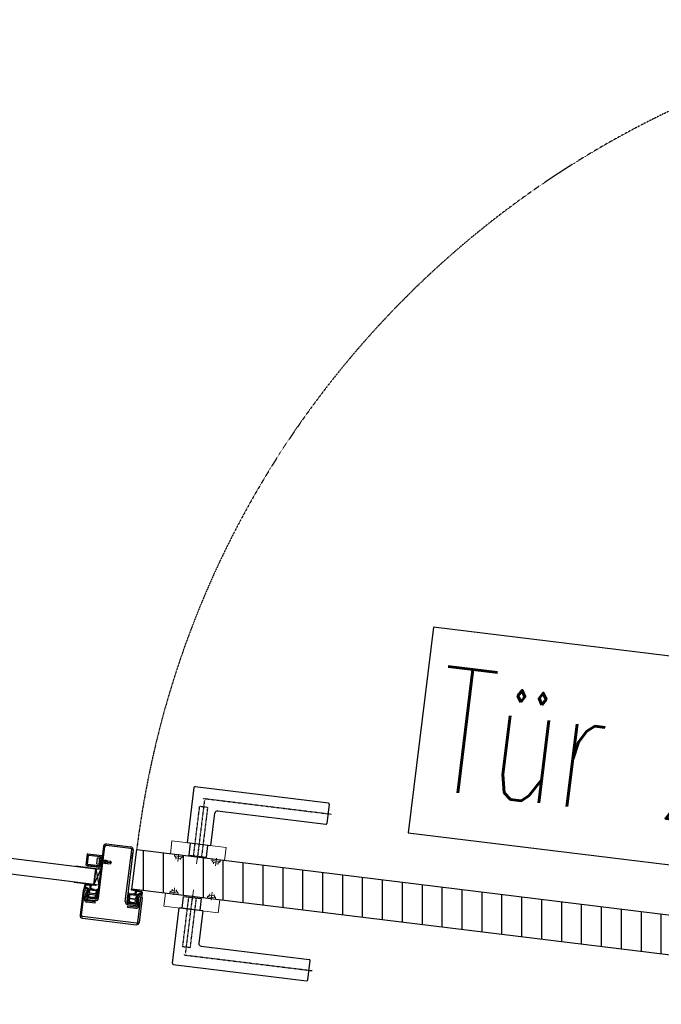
# Model space of a CAD drawing. Header units: millimetres. Extents: x -4577 to 1032787, y -66234 to 201209.
# Tile 212 of 256: x 16331 to 16976, y -7547 to -6558. Entities that reach past the tile are written whole.
import ezdxf
from ezdxf.enums import TextEntityAlignment as Align

# ---------------------------------------------------------------- set-up
doc = ezdxf.new("R2010")
doc.units = ezdxf.units.MM
for name, pattern in [('510_5_2OG_ELT_1004$0$11-07-22_DS_2OG$0$AUSGEZOGEN', [0]), ('510_5_2OG_ELT_1004$0$11-07-22_DS_2OG$0$STRICHLINIE_S4', [0.095, 0.06, -0.035]), ('510_5_2OG_ELT_1004$0$11-07-22_DS_2OG$0$VERDECKT2_S2', [0.17, 0.1, -0.07])]:
    doc.linetypes.add(name, pattern=pattern)
for name, color, linetype in [('510_5_2OG_ELT_1004$0$11-07-22_DS_2OG$0$2DKont', 8, '510_5_2OG_ELT_1004$0$11-07-22_DS_2OG$0$AUSGEZOGEN'), ('510_5_2OG_ELT_1004$0$11-07-22_DS_2OG$0$2DSchraff', 8, '510_5_2OG_ELT_1004$0$11-07-22_DS_2OG$0$AUSGEZOGEN'), ('510_5_2OG_ELT_1004$0$11-07-22_DS_2OG$0$Mieterausbau', 8, '510_5_2OG_ELT_1004$0$11-07-22_DS_2OG$0$AUSGEZOGEN')]:
    doc.layers.add(name, color=color, linetype=linetype)
doc.styles.add('510_5_2OG_ELT_1004$0$Standard', font='simplex.shx')

# ---------------------------------------------------------------- blocks, each defined once
blk = doc.blocks.new('510_5_2OG_ELT_1004$0$11-07-22_DS_2OG$0$G01_Schr', base_point=(-0.006, -0.01))
at = {"layer": '510_5_2OG_ELT_1004$0$11-07-22_DS_2OG$0$2DSchraff'}
h = blk.add_hatch(color=7, dxfattribs=at)
h.dxf.hatch_style = 2
h.paths.add_polyline_path([(-0.006, 0.0003), (-0.006, 0.00029), (-0.006, 0.00027), (-0.006, 0.00026), (-0.006, 0.00025), (-0.00599, 0.00024), (-0.00599, 0.00022), (-0.00599, 0.00021), (-0.00598, 0.0002), (-0.00598, 0.00019), (-0.00597, 0.00017), (-0.00597, 0.00016), (-0.00596, 0.00015), (-0.00595, 0.00014), (-0.00595, 0.00013), (-0.00594, 0.00012), (-0.00593, 0.00011), (-0.00592, 0.0001), (-0.00591, 0.00009), (-0.0059, 0.00008), (-0.00589, 0.00007), (-0.00588, 0.00006), (-0.00587, 0.00005), (-0.00586, 0.00005), (-0.00585, 0.00004), (-0.00584, 0.00003), (-0.00583, 0.00003), (-0.00581, 0.00002), (-0.0058, 0.00002), (-0.00579, 0.00001), (-0.00578, 0.00001), (-0.00576, 0.00001), (-0.00575, 0), (-0.00574, 0), (-0.00573, 0), (-0.00571, 0), (-0.0057, 0), (-0.0051, 0), (-0.00509, 0), (-0.00507, 0), (-0.00506, 0), (-0.00505, 0), (-0.00504, 0.00001), (-0.00502, 0.00001), (-0.00501, 0.00001), (-0.005, 0.00002), (-0.00499, 0.00002), (-0.00497, 0.00003), (-0.00496, 0.00003), (-0.00495, 0.00004), (-0.00494, 0.00005), (-0.00493, 0.00005), (-0.00492, 0.00006), (-0.00491, 0.00007), (-0.0049, 0.00008), (-0.00489, 0.00009), (-0.00488, 0.0001), (-0.00487, 0.00011), (-0.00486, 0.00012), (-0.00485, 0.00013), (-0.00485, 0.00014), (-0.00484, 0.00015), (-0.00483, 0.00016), (-0.00483, 0.00017), (-0.00482, 0.00019), (-0.00482, 0.0002), (-0.00481, 0.00021), (-0.00481, 0.00022), (-0.00481, 0.00024), (-0.0048, 0.00025), (-0.0048, 0.00026), (-0.0048, 0.00027), (-0.0048, 0.00029), (-0.0048, 0.0003), (-0.0048, 0.00043), (-0.0048, 0.00044), (-0.0048, 0.00045), (-0.0048, 0.00046), (-0.0048, 0.00047), (-0.00479, 0.00049), (-0.00479, 0.0005), (-0.00479, 0.00051), (-0.00478, 0.00052), (-0.00478, 0.00053), (-0.00477, 0.00055), (-0.00477, 0.00056), (-0.00476, 0.00057), (-0.00476, 0.00058), (-0.00475, 0.00059), (-0.00474, 0.0006), (-0.00474, 0.00061), (-0.00473, 0.00062), (-0.00472, 0.00063), (-0.00471, 0.00064), (-0.0047, 0.00065), (-0.00469, 0.00065), (-0.00468, 0.00066), (-0.00468, 0.00067), (-0.00466, 0.00068), (-0.00465, 0.00068), (-0.00464, 0.00069), (-0.00463, 0.00069), (-0.00462, 0.0007), (-0.00461, 0.0007), (-0.0046, 0.00071), (-0.00459, 0.00071), (-0.00457, 0.00072), (-0.00456, 0.00072), (-0.00455, 0.00072), (-0.00454, 0.00072), (-0.00453, 0.00072), (-0.00379, 0.00079), (-0.00378, 0.00079), (-0.00377, 0.00079), (-0.00377, 0.00079), (-0.00376, 0.00079), (-0.00375, 0.00079), (-0.00374, 0.0008), (-0.00374, 0.0008), (-0.00373, 0.0008), (-0.00372, 0.0008), (-0.00371, 0.00081), (-0.00371, 0.00081), (-0.0037, 0.00081), (-0.00369, 0.00081), (-0.00368, 0.00082), (-0.00368, 0.00082), (-0.00367, 0.00083), (-0.00366, 0.00083), (-0.00366, 0.00083), (-0.00365, 0.00084), (-0.00364, 0.00084), (-0.00364, 0.00085), (-0.00363, 0.00085), (-0.00362, 0.00086), (-0.00362, 0.00086), (-0.00361, 0.00087), (-0.00361, 0.00087), (-0.0036, 0.00088), (-0.00359, 0.00089), (-0.00359, 0.00089), (-0.00358, 0.0009), (-0.00358, 0.0009), (-0.00357, 0.00091), (-0.00357, 0.00092), (-0.00357, 0.00092), (-0.00356, 0.00093), (-0.00356, 0.00094), (-0.00302, 0.00186), (-0.00301, 0.0019), (-0.00301, 0.00195), (-0.003, 0.00199), (-0.00301, 0.00204), (-0.00301, 0.00208), (-0.00302, 0.00213), (-0.00303, 0.00217), (-0.00305, 0.00221), (-0.00307, 0.00225), (-0.0031, 0.00229), (-0.00312, 0.00233), (-0.00315, 0.00236), (-0.00319, 0.00239), (-0.00322, 0.00242), (-0.00326, 0.00244), (-0.0033, 0.00246), (-0.00335, 0.00248), (-0.00339, 0.00249), (-0.00343, 0.0025), (-0.00348, 0.0025), (-0.00352, 0.0025), (-0.00357, 0.0025), (-0.00361, 0.00249), (-0.00366, 0.00248), (-0.0037, 0.00246), (-0.00374, 0.00244), (-0.00378, 0.00242), (-0.00382, 0.00239), (-0.00385, 0.00236), (-0.00388, 0.00233), (-0.00391, 0.00229), (-0.00393, 0.00225), (-0.00395, 0.00221), (-0.00397, 0.00217), (-0.00398, 0.00213), (-0.00399, 0.00208), (-0.004, 0.00205), (-0.00401, 0.00202), (-0.00402, 0.00199), (-0.00404, 0.00196), (-0.00405, 0.00193), (-0.00407, 0.0019), (-0.00409, 0.00187), (-0.00412, 0.00185), (-0.00414, 0.00183), (-0.00417, 0.00181), (-0.0042, 0.00179), (-0.00423, 0.00178), (-0.00426, 0.00176), (-0.00429, 0.00175), (-0.00433, 0.00175), (-0.00436, 0.00174), (-0.00439, 0.00174), (-0.00443, 0.00174), (-0.00446, 0.00175), (-0.00449, 0.00175), (-0.00452, 0.00176), (-0.00456, 0.00177), (-0.00459, 0.00179), (-0.00462, 0.00181), (-0.00464, 0.00183), (-0.00467, 0.00185), (-0.00469, 0.00187), (-0.00471, 0.0019), (-0.00473, 0.00192), (-0.00475, 0.00195), (-0.00477, 0.00198), (-0.00478, 0.00201), (-0.00479, 0.00205), (-0.00479, 0.00208), (-0.0048, 0.00211), (-0.0048, 0.00215), (-0.0048, 0.0135), (-0.0048, 0.01351), (-0.0048, 0.01353), (-0.0048, 0.01354), (-0.0048, 0.01355), (-0.00479, 0.01356), (-0.00479, 0.01358), (-0.00479, 0.01359), (-0.00478, 0.0136), (-0.00478, 0.01361), (-0.00477, 0.01363), (-0.00477, 0.01364), (-0.00476, 0.01365), (-0.00475, 0.01366), (-0.00475, 0.01367), (-0.00474, 0.01368), (-0.00473, 0.01369), (-0.00472, 0.0137), (-0.00471, 0.01371), (-0.0047, 0.01372), (-0.00469, 0.01373), (-0.00468, 0.01374), (-0.00467, 0.01375), (-0.00466, 0.01375), (-0.00465, 0.01376), (-0.00464, 0.01377), (-0.00463, 0.01377), (-0.00461, 0.01378), (-0.0046, 0.01378), (-0.00459, 0.01379), (-0.00458, 0.01379), (-0.00456, 0.01379), (-0.00455, 0.0138), (-0.00454, 0.0138), (-0.00453, 0.0138), (-0.00451, 0.0138), (-0.0045, 0.0138), (0.0045, 0.0138), (0.00451, 0.0138), (0.00453, 0.0138), (0.00454, 0.0138), (0.00455, 0.0138), (0.00456, 0.01379), (0.00458, 0.01379), (0.00459, 0.01379), (0.0046, 0.01378), (0.00461, 0.01378), (0.00463, 0.01377), (0.00464, 0.01377), (0.00465, 0.01376), (0.00466, 0.01375), (0.00467, 0.01375), (0.00468, 0.01374), (0.00469, 0.01373), (0.0047, 0.01372), (0.00471, 0.01371), (0.00472, 0.0137), (0.00473, 0.01369), (0.00474, 0.01368), (0.00475, 0.01367), (0.00475, 0.01366), (0.00476, 0.01365), (0.00477, 0.01364), (0.00477, 0.01363), (0.00478, 0.01361), (0.00478, 0.0136), (0.00479, 0.01359), (0.00479, 0.01358), (0.00479, 0.01356), (0.0048, 0.01355), (0.0048, 0.01354), (0.0048, 0.01353), (0.0048, 0.01351), (0.0048, 0.0135), (0.0048, 0.00215), (0.0048, 0.00211), (0.00479, 0.00208), (0.00479, 0.00205), (0.00478, 0.00201), (0.00477, 0.00198), (0.00475, 0.00195), (0.00473, 0.00192), (0.00471, 0.0019), (0.00469, 0.00187), (0.00467, 0.00185), (0.00464, 0.00183), (0.00462, 0.00181), (0.00459, 0.00179), (0.00456, 0.00177), (0.00453, 0.00176), (0.00449, 0.00175), (0.00446, 0.00175), (0.00443, 0.00174), (0.00439, 0.00174), (0.00436, 0.00174), (0.00433, 0.00175), (0.00429, 0.00175), (0.00426, 0.00176), (0.00423, 0.00178), (0.0042, 0.00179), (0.00417, 0.00181), (0.00414, 0.00183), (0.00412, 0.00185), (0.00409, 0.00187), (0.00407, 0.0019), (0.00405, 0.00193), (0.00404, 0.00195), (0.00402, 0.00198), (0.00401, 0.00202), (0.004, 0.00205), (0.00399, 0.00208), (0.00398, 0.00213), (0.00397, 0.00217), (0.00395, 0.00221), (0.00393, 0.00225), (0.0039, 0.00229), (0.00388, 0.00232), (0.00385, 0.00236), (0.00381, 0.00239), (0.00377, 0.00241), (0.00374, 0.00244), (0.00369, 0.00246), (0.00365, 0.00247), (0.00361, 0.00249), (0.00356, 0.00249), (0.00352, 0.0025), (0.00347, 0.0025), (0.00343, 0.0025), (0.00338, 0.00249), (0.00334, 0.00248), (0.0033, 0.00246), (0.00325, 0.00244), (0.00322, 0.00242), (0.00318, 0.00239), (0.00314, 0.00236), (0.00311, 0.00233), (0.00308, 0.00229), (0.00306, 0.00226), (0.00304, 0.00222), (0.00302, 0.00217), (0.003, 0.00213), (0.00299, 0.00209), (0.00299, 0.00204), (0.00298, 0.002), (0.00298, 0.00195), (0.00299, 0.00191), (0.003, 0.00186), (0.00353, 0.00094), (0.00354, 0.00093), (0.00354, 0.00093), (0.00355, 0.00092), (0.00355, 0.00091), (0.00355, 0.00091), (0.00356, 0.0009), (0.00356, 0.00089), (0.00357, 0.00089), (0.00358, 0.00088), (0.00358, 0.00088), (0.00359, 0.00087), (0.00359, 0.00087), (0.0036, 0.00086), (0.0036, 0.00085), (0.00361, 0.00085), (0.00362, 0.00085), (0.00362, 0.00084), (0.00363, 0.00084), (0.00364, 0.00083), (0.00364, 0.00083), (0.00365, 0.00082), (0.00366, 0.00082), (0.00367, 0.00082), (0.00367, 0.00081), (0.00368, 0.00081), (0.00369, 0.00081), (0.0037, 0.00081), (0.0037, 0.0008), (0.00371, 0.0008), (0.00372, 0.0008), (0.00373, 0.0008), (0.00373, 0.00079), (0.00374, 0.00079), (0.00375, 0.00079), (0.00376, 0.00079), (0.00377, 0.00079), (0.00453, 0.00072), (0.00454, 0.00072), (0.00455, 0.00072), (0.00456, 0.00072), (0.00457, 0.00072), (0.00459, 0.00071), (0.0046, 0.00071), (0.00461, 0.0007), (0.00462, 0.0007), (0.00463, 0.00069), (0.00464, 0.00069), (0.00465, 0.00068), (0.00466, 0.00068), (0.00468, 0.00067), (0.00468, 0.00066), (0.00469, 0.00065), (0.0047, 0.00065), (0.00471, 0.00064), (0.00472, 0.00063), (0.00473, 0.00062), (0.00474, 0.00061), (0.00474, 0.0006), (0.00475, 0.00059), (0.00476, 0.00058), (0.00476, 0.00057), (0.00477, 0.00056), (0.00477, 0.00055), (0.00478, 0.00053), (0.00478, 0.00052), (0.00479, 0.00051), (0.00479, 0.0005), (0.00479, 0.00049), (0.0048, 0.00047), (0.0048, 0.00046), (0.0048, 0.00045), (0.0048, 0.00044), (0.0048, 0.00043), (0.0048, 0.0003), (0.0048, 0.00029), (0.0048, 0.00027), (0.0048, 0.00026), (0.0048, 0.00025), (0.00481, 0.00024), (0.00481, 0.00022), (0.00481, 0.00021), (0.00482, 0.0002), (0.00482, 0.00019), (0.00483, 0.00017), (0.00483, 0.00016), (0.00484, 0.00015), (0.00485, 0.00014), (0.00485, 0.00013), (0.00486, 0.00012), (0.00487, 0.00011), (0.00488, 0.0001), (0.00489, 0.00009), (0.0049, 0.00008), (0.00491, 0.00007), (0.00492, 0.00006), (0.00493, 0.00005), (0.00494, 0.00005), (0.00495, 0.00004), (0.00496, 0.00003), (0.00497, 0.00003), (0.00499, 0.00002), (0.005, 0.00002), (0.00501, 0.00001), (0.00502, 0.00001), (0.00504, 0.00001), (0.00505, 0), (0.00506, 0), (0.00507, 0), (0.00509, 0), (0.0051, 0), (0.0057, 0), (0.00571, 0), (0.00573, 0), (0.00574, 0), (0.00575, 0), (0.00576, 0.00001), (0.00578, 0.00001), (0.00579, 0.00001), (0.0058, 0.00002), (0.00581, 0.00002), (0.00583, 0.00003), (0.00584, 0.00003), (0.00585, 0.00004), (0.00586, 0.00005), (0.00587, 0.00005), (0.00588, 0.00006), (0.00589, 0.00007), (0.0059, 0.00008), (0.00591, 0.00009), (0.00592, 0.0001), (0.00593, 0.00011), (0.00594, 0.00012), (0.00595, 0.00013), (0.00595, 0.00014), (0.00596, 0.00015), (0.00597, 0.00016), (0.00597, 0.00017), (0.00598, 0.00019), (0.00598, 0.0002), (0.00599, 0.00021), (0.00599, 0.00022), (0.00599, 0.00024), (0.006, 0.00025), (0.006, 0.00026), (0.006, 0.00027), (0.006, 0.00029), (0.006, 0.0003), (0.006, 0.0147), (0.006, 0.01471), (0.006, 0.01473), (0.006, 0.01474), (0.006, 0.01475), (0.00599, 0.01476), (0.00599, 0.01478), (0.00599, 0.01479), (0.00598, 0.0148), (0.00598, 0.01481), (0.00597, 0.01483), (0.00597, 0.01484), (0.00596, 0.01485), (0.00595, 0.01486), (0.00595, 0.01487), (0.00594, 0.01488), (0.00593, 0.01489), (0.00592, 0.0149), (0.00591, 0.01491), (0.0059, 0.01492), (0.00589, 0.01493), (0.00588, 0.01494), (0.00587, 0.01495), (0.00586, 0.01495), (0.00585, 0.01496), (0.00584, 0.01497), (0.00583, 0.01497), (0.00581, 0.01498), (0.0058, 0.01498), (0.00579, 0.01499), (0.00578, 0.01499), (0.00576, 0.01499), (0.00575, 0.015), (0.00574, 0.015), (0.00573, 0.015), (0.00571, 0.015), (0.0057, 0.015), (-0.0057, 0.015), (-0.00571, 0.015), (-0.00573, 0.015), (-0.00574, 0.015), (-0.00575, 0.015), (-0.00576, 0.01499), (-0.00578, 0.01499), (-0.00579, 0.01499), (-0.0058, 0.01498), (-0.00581, 0.01498), (-0.00583, 0.01497), (-0.00584, 0.01497), (-0.00585, 0.01496), (-0.00586, 0.01495), (-0.00587, 0.01495), (-0.00588, 0.01494), (-0.00589, 0.01493), (-0.0059, 0.01492), (-0.00591, 0.01491), (-0.00592, 0.0149), (-0.00593, 0.01489), (-0.00594, 0.01488), (-0.00595, 0.01487), (-0.00595, 0.01486), (-0.00596, 0.01485), (-0.00597, 0.01484), (-0.00597, 0.01483), (-0.00598, 0.01481), (-0.00598, 0.0148), (-0.00599, 0.01479), (-0.00599, 0.01478), (-0.00599, 0.01476), (-0.006, 0.01475), (-0.006, 0.01474), (-0.006, 0.01473), (-0.006, 0.01471), (-0.006, 0.0147)])
at = {"layer": '510_5_2OG_ELT_1004$0$11-07-22_DS_2OG$0$2DKont'}
for p, q in [((-0.006, 0.0003), (-0.006, 0.0147)), ((-0.0057, 0.015), (0.0057, 0.015)), ((-0.0048, 0.00215), (-0.0048, 0.0135)), ((-0.0045, 0.0138), (0.0045, 0.0138)), ((0.0048, 0.0135), (0.0048, 0.00215)), ((0.006, 0.0147), (0.006, 0.0003)), ((-0.0057, 0), (-0.0051, 0)), ((-0.0048, 0.0003), (-0.0048, 0.00043)), ((-0.00379, 0.00079), (-0.00453, 0.00072)), ((-0.00302, 0.00186), (-0.00356, 0.00094)), ((-0.003, 0.0045), (-0.00315, 0.0026)), ((0.00315, 0.0026), (-0.00315, 0.0026)), ((-0.00315, 0.0026), (-0.00275, 0.0013)), ((-0.003, 0.0045), (0.003, 0.0045)), ((0.00275, 0.0013), (-0.00275, 0.0013)), ((-0.00275, 0), (-0.00275, 0.0013)), ((0.00275, 0), (-0.00275, 0)), ((-0.00135, 0), (-0.00135, -0.00865)), ((0.00315, 0.0026), (0.00275, 0.0013)), ((0.00275, 0.0013), (0.00275, 0)), ((0.003, 0.0045), (0.00315, 0.0026)), ((0.003, 0.00186), (0.00353, 0.00094)), ((0.00377, 0.00079), (0.00453, 0.00072)), ((0.0048, 0.00043), (0.0048, 0.0003)), ((0.0051, 0), (0.0057, 0)), ((0.0019, -0.0005), (-0.0019, -0.00125)), ((-0.0019, -0.00125), (-0.0019, -0.00125)), ((-0.0019, -0.00125), (-0.00135, -0.00136)), ((0.0019, -0.002), (-0.0019, -0.00275)), ((-0.0019, -0.00275), (-0.00135, -0.00286)), ((0.0019, -0.0035), (-0.0019, -0.00425)), ((-0.0019, -0.00425), (-0.00135, -0.00436)), ((0.0019, -0.005), (-0.0019, -0.00575)), ((-0.0019, -0.00575), (-0.00135, -0.00586)), ((0, -0.01), (-0.00135, -0.00865)), ((0, -0.00538), (0, -0.01)), ((0.00135, -0.00865), (0, -0.00905)), ((0, -0.01), (0.00135, -0.00865)), ((0.00135, 0), (0.00135, -0.00865)), ((0.00135, -0.00039), (0.0019, -0.0005)), ((0.00135, -0.00189), (0.0019, -0.002)), ((0.00135, -0.00339), (0.0019, -0.0035)), ((0.00135, -0.00489), (0.0019, -0.005))]:
    blk.add_line(p, q, dxfattribs=at)
for centre, radius, start, end in [((-0.0057, 0.0147), 0.0003, 90, 180), ((-0.0045, 0.0135), 0.0003, 90, 180), ((0.0045, 0.0135), 0.0003, 0, 90), ((0.0057, 0.0147), 0.0003, 0, 90), ((-0.0057, 0.0003), 0.0003, 180, 270), ((-0.0051, 0.0003), 0.0003, 270, 360), ((-0.00439, 0.00215), 0.000406, 180, 350.66978), ((-0.0045, 0.00043), 0.0003, 95, 180), ((-0.00382, 0.00109), 0.0003, 275, 330), ((0.00379, 0.00109), 0.0003, 210, 265), ((0.00439, 0.00215), 0.000406, 189.33022, 360), ((0.0045, 0.00043), 0.0003, 0, 85), ((0.0051, 0.0003), 0.0003, 180, 270), ((0.0057, 0.0003), 0.0003, 270, 360)]:
    blk.add_arc(centre, radius, start, end, dxfattribs=at)
blk = doc.blocks.new('510_5_2OG_ELT_1004$0$11-07-22_DS_2OG$0$DichtngKämpfer', base_point=(-0.0095, -0.00178, -0.00443))
for p, q in [((-0.00868, 0.01107), (-0.0093, 0.01107)), ((-0.0093, 0.01067), (-0.00872, 0.01067)), ((-0.00742, 0.01244), (-0.00868, 0.01107)), ((-0.00765, 0.01127), (-0.00706, 0.01211)), ((-0.00705, 0.01127), (-0.00765, 0.01127)), ((-0.00587, 0.01244), (-0.00705, 0.01127)), ((-0.0061, 0.01125), (-0.00551, 0.0121)), ((-0.00529, 0.0113), (-0.0061, 0.01125)), ((-0.00412, 0.01244), (-0.00529, 0.0113)), ((-0.00434, 0.0113), (-0.00376, 0.0121)), ((-0.00078, 0.01148), (-0.00434, 0.0113)), ((-0.00434, 0.01), (-0.00434, 0.00444)), ((-0.00121, 0.01048), (-0.00404, 0.0103)), ((-0.00091, 0.00377), (-0.00091, 0.01018)), ((-0.00015, 0.00836), (-0.00015, 0.01107)), ((0.00124, 0.01249), (0.00124, 0.01249)), ((-0.0093, 0.00387), (-0.00786, 0.002)), ((-0.00757, 0.00294), (-0.00697, 0.00296)), ((-0.00741, 0.0022), (-0.00757, 0.00294)), ((-0.00697, 0.00296), (-0.00563, 0.00216)), ((-0.00589, 0.00304), (-0.0054, 0.00308)), ((-0.00538, 0.00256), (-0.00589, 0.00304)), ((-0.0054, 0.00308), (-0.00352, 0.00238)), ((-0.00342, 0.00287), (-0.00413, 0.00311)), ((-0.00211, 0.00273), (-0.00413, 0.00311)), ((-0.00126, 0.00348), (-0.00403, 0.00414)), ((-0.00015, 0.00293), (-0.00015, 0.00619)), ((0.00042, 0.00636), (-0.00004, 0.00771)), ((0.00379, 0.0046), (0.00325, -0.00052)), ((0.0043, 0.00943), (0.00389, 0.0056)), ((0.00496, 0.00908), (0.00389, -0.00097)), ((0.00306, -0.00155), (0.00001, -0.00178)), ((0.00318, -0.00054), (0.00138, -0.00067))]:
    blk.add_line(p, q)
blk.add_lwpolyline([(-0.00829, 0.00423), (-0.00829, 0.00422), (-0.00829, 0.0042), (-0.00829, 0.00419), (-0.00829, 0.00418), (-0.00829, 0.00416), (-0.00828, 0.00415), (-0.00828, 0.00414), (-0.00828, 0.00412), (-0.00827, 0.00411), (-0.00827, 0.0041), (-0.00826, 0.00409), (-0.00825, 0.00408), (-0.00825, 0.00406), (-0.00824, 0.00405), (-0.00823, 0.00404), (-0.00822, 0.00403), (-0.00821, 0.00402), (-0.00818, 0.00399), (-0.00817, 0.00398), (-0.00816, 0.00398), (-0.00815, 0.00397), (-0.00814, 0.00396), (-0.00813, 0.00396), (-0.00811, 0.00395), (-0.0081, 0.00395), (-0.00809, 0.00394), (-0.00808, 0.00394), (-0.00806, 0.00393), (-0.00805, 0.00393), (-0.00804, 0.00393), (-0.00802, 0.00393), (-0.00801, 0.00393), (-0.008, 0.00392), (-0.00798, 0.00393), (-0.00538, 0.00409), (-0.00537, 0.00409), (-0.00535, 0.00409), (-0.00534, 0.00409), (-0.00533, 0.0041), (-0.00532, 0.0041), (-0.0053, 0.0041), (-0.00529, 0.00411), (-0.00528, 0.00411), (-0.00527, 0.00412), (-0.00526, 0.00412), (-0.00525, 0.00413), (-0.00523, 0.00413), (-0.00522, 0.00414), (-0.00521, 0.00415), (-0.0052, 0.00416), (-0.00515, 0.00421), (-0.00514, 0.00422), (-0.00514, 0.00423), (-0.00513, 0.00424), (-0.00512, 0.00425), (-0.00512, 0.00427), (-0.00511, 0.00428), (-0.00511, 0.00429), (-0.0051, 0.0043), (-0.0051, 0.00431), (-0.0051, 0.00433), (-0.0051, 0.00434), (-0.00509, 0.00435), (-0.00509, 0.00436), (-0.00509, 0.00438), (-0.00509, 0.00439), (-0.00509, 0.01), (-0.00509, 0.01001), (-0.00509, 0.01003), (-0.00509, 0.01004), (-0.0051, 0.01005), (-0.0051, 0.01006), (-0.0051, 0.01008), (-0.00511, 0.01009), (-0.00511, 0.0101), (-0.00511, 0.01011), (-0.00512, 0.01013), (-0.00513, 0.01014), (-0.00513, 0.01015), (-0.00514, 0.01016), (-0.00515, 0.01017), (-0.00515, 0.01018), (-0.00516, 0.01019), (-0.00521, 0.01024), (-0.00522, 0.01025), (-0.00523, 0.01025), (-0.00524, 0.01026), (-0.00525, 0.01027), (-0.00526, 0.01027), (-0.00528, 0.01028), (-0.00529, 0.01028), (-0.0053, 0.01029), (-0.00531, 0.01029), (-0.00533, 0.01029), (-0.00534, 0.0103), (-0.00535, 0.0103), (-0.00537, 0.0103), (-0.00538, 0.0103), (-0.00539, 0.0103), (-0.00748, 0.01027), (-0.00749, 0.01027), (-0.0075, 0.01027), (-0.00752, 0.01027), (-0.00753, 0.01027), (-0.00754, 0.01027), (-0.00755, 0.01027), (-0.00756, 0.01026), (-0.00757, 0.01026), (-0.00759, 0.01026), (-0.0076, 0.01025), (-0.00761, 0.01025), (-0.00762, 0.01024), (-0.00763, 0.01024), (-0.00764, 0.01023), (-0.00774, 0.01012), (-0.00775, 0.01011), (-0.00775, 0.0101), (-0.00776, 0.01009), (-0.00776, 0.01008), (-0.00777, 0.01007), (-0.00777, 0.01005), (-0.00777, 0.01004), (-0.00778, 0.01003), (-0.00778, 0.01002), (-0.0078, 0.00986), (-0.00783, 0.0097), (-0.00785, 0.00954), (-0.00787, 0.00938), (-0.00789, 0.00922), (-0.00792, 0.00906), (-0.00794, 0.0089), (-0.00796, 0.00874), (-0.00798, 0.00858), (-0.008, 0.00842), (-0.00802, 0.00826), (-0.00803, 0.0081), (-0.00805, 0.00794), (-0.00807, 0.00778), (-0.00809, 0.00762), (-0.0081, 0.00746), (-0.00812, 0.0073), (-0.00813, 0.00713), (-0.00815, 0.00697), (-0.00816, 0.00681), (-0.00817, 0.00665), (-0.00818, 0.00649), (-0.0082, 0.00633), (-0.00821, 0.00617), (-0.00822, 0.00601), (-0.00823, 0.00585), (-0.00824, 0.00568), (-0.00824, 0.00552), (-0.00825, 0.00536), (-0.00826, 0.0052), (-0.00827, 0.00504), (-0.00827, 0.00488), (-0.00828, 0.00472), (-0.00828, 0.00455), (-0.00829, 0.00439)], close=True)
for points in [[(-0.00404, 0.0103), (-0.00409, 0.0103), (-0.00414, 0.01028), (-0.00419, 0.01026), (-0.00423, 0.01023), (-0.00427, 0.01019), (-0.0043, 0.01015), (-0.00432, 0.0101), (-0.00434, 0.01005), (-0.00434, 0.01)], [(-0.00376, 0.0121), (-0.00373, 0.01214), (-0.00372, 0.01218), (-0.00371, 0.01222), (-0.00371, 0.01227), (-0.00372, 0.01231), (-0.00374, 0.01236), (-0.00376, 0.01239), (-0.00379, 0.01243), (-0.00383, 0.01245), (-0.00387, 0.01247), (-0.00391, 0.01249), (-0.00395, 0.01249), (-0.004, 0.01249), (-0.00404, 0.01248), (-0.00408, 0.01246), (-0.00412, 0.01244)], [(-0.00091, 0.01018), (-0.00091, 0.01023), (-0.00092, 0.01028), (-0.00095, 0.01033), (-0.00098, 0.01037), (-0.00101, 0.01041), (-0.00106, 0.01044), (-0.0011, 0.01046), (-0.00115, 0.01048), (-0.00121, 0.01048)], [(-0.00078, 0.01148), (-0.00064, 0.01148), (-0.0005, 0.01149), (-0.00037, 0.01151), (-0.00023, 0.01153), (-0.0001, 0.01157), (0.00003, 0.01161), (0.00015, 0.01166), (0.00028, 0.01172), (0.0004, 0.01179), (0.00051, 0.01186), (0.00062, 0.01194), (0.00073, 0.01203), (0.00083, 0.01212), (0.00092, 0.01222), (0.001, 0.01233), (0.00108, 0.01244)], [(-0.00016, 0.01107), (-0.00001, 0.01113), (0.00014, 0.0112), (0.00028, 0.01128), (0.00042, 0.01137), (0.00055, 0.01147), (0.00068, 0.01157), (0.0008, 0.01168), (0.00091, 0.0118), (0.00102, 0.01192), (0.00112, 0.01205), (0.00121, 0.01218), (0.0013, 0.01232)], [(0.00129, 0.01232), (0.0013, 0.01234), (0.00131, 0.01236), (0.00131, 0.01238), (0.00131, 0.0124), (0.0013, 0.01242), (0.00129, 0.01244), (0.00128, 0.01246), (0.00127, 0.01247), (0.00125, 0.01249), (0.00123, 0.01249), (0.00121, 0.0125), (0.00119, 0.0125), (0.00117, 0.0125), (0.00115, 0.01249), (0.00113, 0.01249), (0.00111, 0.01247), (0.00109, 0.01246), (0.00108, 0.01244), (0.00107, 0.01242)], [(-0.00434, 0.00444), (-0.00434, 0.00439), (-0.00432, 0.00434), (-0.0043, 0.00429), (-0.00427, 0.00424), (-0.00423, 0.00421), (-0.00418, 0.00418), (-0.00414, 0.00416), (-0.00408, 0.00414), (-0.00403, 0.00414)], [(-0.00352, 0.00238), (-0.00347, 0.00238), (-0.00343, 0.00239), (-0.00339, 0.00241), (-0.00335, 0.00243), (-0.00331, 0.00247), (-0.00329, 0.0025), (-0.00327, 0.00254), (-0.00325, 0.00258), (-0.00325, 0.00263), (-0.00325, 0.00267), (-0.00326, 0.00272), (-0.00328, 0.00276), (-0.00331, 0.00279), (-0.00334, 0.00283), (-0.00338, 0.00285), (-0.00342, 0.00287)], [(-0.00017, -0.00147), (-0.00009, -0.00134), (-0.00002, -0.00121), (0.00004, -0.00107), (0.00009, -0.00093), (0.00014, -0.00079), (0.00018, -0.00064), (0.00021, -0.00049), (0.00023, -0.00035), (0.00025, -0.0002), (0.00026, -0.00004), (0.00025, 0.00011), (0.00024, 0.00026), (0.00023, 0.00041), (0.0002, 0.00055), (0.00017, 0.0007), (0.00012, 0.00085), (0.00007, 0.00099), (0.00002, 0.00113), (-0.00005, 0.00126), (-0.00012, 0.00139), (-0.0002, 0.00152), (-0.00029, 0.00165), (-0.00038, 0.00176), (-0.00048, 0.00188), (-0.00059, 0.00199), (-0.0007, 0.00209), (-0.00081, 0.00218), (-0.00094, 0.00227), (-0.00106, 0.00235), (-0.00119, 0.00243), (-0.00133, 0.0025), (-0.00147, 0.00256), (-0.00161, 0.00261), (-0.00175, 0.00265), (-0.0019, 0.00269), (-0.00204, 0.00272), (-0.00219, 0.00274)], [(-0.00126, 0.00348), (-0.00121, 0.00347), (-0.00116, 0.00348), (-0.00111, 0.00349), (-0.00106, 0.00351), (-0.00101, 0.00354), (-0.00098, 0.00358), (-0.00095, 0.00362), (-0.00092, 0.00367), (-0.00091, 0.00372), (-0.00091, 0.00377)], [(-0.00015, 0.00836), (-0.00015, 0.00823), (-0.00014, 0.0081), (-0.00011, 0.00797), (-0.00008, 0.00784), (-0.00004, 0.00771)], [(-0.00015, 0.00619), (-0.00014, 0.00605), (-0.00011, 0.00591), (-0.00008, 0.00577), (-0.00004, 0.00564), (0.00001, 0.00551), (0.00007, 0.00538), (0.00014, 0.00525), (0.00021, 0.00513), (0.00029, 0.00501), (0.00037, 0.0049), (0.00047, 0.00479), (0.00056, 0.00469), (0.00067, 0.0046), (0.00078, 0.00451), (0.00089, 0.00442), (0.00101, 0.00435), (0.00114, 0.00428), (0.00127, 0.00422), (0.0014, 0.00417), (0.00153, 0.00412), (0.00167, 0.00408), (0.00181, 0.00406), (0.00195, 0.00404), (0.00209, 0.00402), (0.00223, 0.00402), (0.00237, 0.00402), (0.00251, 0.00404), (0.00265, 0.00406), (0.00279, 0.00409), (0.00293, 0.00412), (0.00306, 0.00417), (0.00319, 0.00422), (0.00332, 0.00428), (0.00344, 0.00435), (0.00356, 0.00443), (0.00368, 0.00451), (0.00379, 0.0046)], [(0.00122, -0.0005), (0.00124, -0.00033), (0.00125, -0.00015), (0.00126, 0.00002), (0.00125, 0.0002), (0.00124, 0.00037), (0.00122, 0.00055), (0.00119, 0.00072), (0.00115, 0.00089), (0.0011, 0.00106), (0.00105, 0.00123), (0.00099, 0.0014), (0.00092, 0.00156), (0.00084, 0.00172), (0.00076, 0.00187), (0.00067, 0.00202), (0.00057, 0.00217), (0.00046, 0.00231), (0.00035, 0.00245), (0.00023, 0.00258), (0.00011, 0.0027), (-0.00002, 0.00282), (-0.00015, 0.00293)], [(0.00042, 0.00636), (0.00046, 0.00624), (0.0005, 0.00611), (0.00055, 0.006), (0.00061, 0.00588), (0.00068, 0.00577), (0.00075, 0.00566), (0.00083, 0.00556), (0.00092, 0.00546), (0.00101, 0.00537), (0.00111, 0.00529), (0.00121, 0.00521), (0.00132, 0.00514), (0.00143, 0.00508), (0.00155, 0.00502), (0.00167, 0.00498), (0.00179, 0.00494), (0.00192, 0.0049), (0.00205, 0.00488), (0.00218, 0.00487), (0.0023, 0.00486), (0.00243, 0.00486), (0.00256, 0.00487), (0.00269, 0.00489), (0.00282, 0.00491), (0.00294, 0.00495), (0.00306, 0.00499), (0.00318, 0.00504), (0.0033, 0.0051), (0.00341, 0.00517), (0.00352, 0.00524), (0.00362, 0.00532), (0.00372, 0.00541), (0.00381, 0.0055), (0.00389, 0.0056)], [(0.00496, 0.00908), (0.00498, 0.00913), (0.00499, 0.00918), (0.005, 0.00924), (0.005, 0.00929), (0.00499, 0.00935), (0.00497, 0.0094), (0.00494, 0.00945), (0.00491, 0.0095), (0.00487, 0.00954), (0.00483, 0.00957), (0.00478, 0.0096), (0.00473, 0.00961), (0.00467, 0.00963), (0.00461, 0.00963), (0.00456, 0.00962), (0.0045, 0.00961), (0.00445, 0.00959), (0.00441, 0.00956), (0.00436, 0.00952), (0.00433, 0.00948), (0.0043, 0.00943)], [(-0.00017, -0.00147), (-0.00019, -0.0015), (-0.0002, -0.00154), (-0.0002, -0.00158), (-0.0002, -0.00161), (-0.00019, -0.00165), (-0.00017, -0.00168), (-0.00015, -0.00171), (-0.00012, -0.00174), (-0.00009, -0.00176), (-0.00006, -0.00177), (-0.00002, -0.00178), (0.00001, -0.00178)], [(0.00122, -0.0005), (0.00122, -0.00053), (0.00122, -0.00056), (0.00123, -0.00058), (0.00125, -0.0006), (0.00126, -0.00063), (0.00128, -0.00064), (0.0013, -0.00066), (0.00133, -0.00067), (0.00136, -0.00067), (0.00138, -0.00067)], [(0.00306, -0.00155), (0.00316, -0.00154), (0.00325, -0.00152), (0.00334, -0.00149), (0.00343, -0.00145), (0.00351, -0.0014), (0.00359, -0.00135), (0.00367, -0.00128), (0.00374, -0.00121), (0.0038, -0.00114), (0.00385, -0.00106), (0.00389, -0.00097)], [(0.00318, -0.00054), (0.0032, -0.00054), (0.00321, -0.00053), (0.00322, -0.00053), (0.00323, -0.00053), (0.00325, -0.00052)]]:
    blk.add_lwpolyline(points)
for centre, radius, start, end in [((-0.0093, 0.01087), 0.0002, 90, 270), ((0.04446, 0.00271), 0.05378, 171.48768, 178.76397), ((-0.00726, 0.01225), 0.000248, 324.95722, 130.45112), ((-0.00571, 0.01224), 0.00025, 324.75503, 129.27123), ((-0.00765, 0.00213), 0.00025, 211.96837, 16.48456)]:
    blk.add_arc(centre, radius, start, end)
blk = doc.blocks.new('510_5_2OG_ELT_1004$0$11-07-22_DS_2OG$0$COMPLEXOBJECT_178')
at = {"layer": '510_5_2OG_ELT_1004$0$11-07-22_DS_2OG$0$Mieterausbau', "color": 7, "linetype": '510_5_2OG_ELT_1004$0$11-07-22_DS_2OG$0$AUSGEZOGEN', "lineweight": 13}
for p, q in [((14.58847, 59.50873), (14.58689, 59.49583)), ((14.64286, 59.50205), (14.58847, 59.50873)), ((14.64128, 59.48915), (14.64286, 59.50205)), ((14.64128, 59.48915), (14.58689, 59.49583)), ((14.59092, 59.49383), (14.5911, 59.49531)), ((14.59915, 59.49282), (14.59092, 59.49383)), ((14.59258, 59.49171), (14.59092, 59.49383)), ((14.59241, 59.49032), (14.59258, 59.49171)), ((14.59704, 59.49116), (14.59258, 59.49171)), ((14.59441, 59.48819), (14.59531, 59.49552)), ((14.59687, 59.48977), (14.59704, 59.49116)), ((14.59704, 59.49116), (14.59915, 59.49282)), ((14.59915, 59.49282), (14.59934, 59.4943)), ((14.61325, 59.48571), (14.61466, 59.4972)), ((14.62863, 59.4892), (14.62882, 59.49068)), ((14.63213, 59.48356), (14.63309, 59.49137)), ((14.63687, 59.48819), (14.62863, 59.4892)), ((14.63029, 59.48708), (14.62863, 59.4892)), ((14.63012, 59.48569), (14.63029, 59.48708)), ((14.63476, 59.48653), (14.63029, 59.48708)), ((14.63459, 59.48514), (14.63476, 59.48653)), ((14.63476, 59.48653), (14.63687, 59.48819)), ((14.63687, 59.48819), (14.63705, 59.48967))]:
    blk.add_line(p, q, dxfattribs=at)
blk = doc.blocks.new('510_5_2OG_ELT_1004$0$11-07-22_DS_2OG$0$COMPLEXOBJECT_179')
at = {"layer": '510_5_2OG_ELT_1004$0$11-07-22_DS_2OG$0$Mieterausbau', "color": 7, "linetype": '510_5_2OG_ELT_1004$0$11-07-22_DS_2OG$0$AUSGEZOGEN', "lineweight": 13}
for p, q in [((14.59116, 59.46172), (14.59026, 59.45439)), ((14.58043, 59.44323), (14.58201, 59.45613)), ((14.6364, 59.44945), (14.58201, 59.45613)), ((14.58641, 59.45709), (14.58622, 59.45561)), ((14.58853, 59.45875), (14.58641, 59.45709)), ((14.59464, 59.45608), (14.58641, 59.45709)), ((14.5887, 59.46014), (14.58853, 59.45875)), ((14.593, 59.45821), (14.58853, 59.45875)), ((14.59317, 59.45959), (14.593, 59.45821)), ((14.593, 59.45821), (14.59464, 59.45608)), ((14.59464, 59.45608), (14.59446, 59.4546)), ((14.61004, 59.45957), (14.60863, 59.44808)), ((14.62412, 59.45246), (14.62394, 59.45098)), ((14.62625, 59.45412), (14.62412, 59.45246)), ((14.63236, 59.45145), (14.62412, 59.45246)), ((14.62642, 59.45551), (14.62625, 59.45412)), ((14.63071, 59.45357), (14.62625, 59.45412)), ((14.62888, 59.45709), (14.62792, 59.44928)), ((14.63088, 59.45496), (14.63071, 59.45357)), ((14.63071, 59.45357), (14.63236, 59.45145)), ((14.63236, 59.45145), (14.63218, 59.44997)), ((14.63482, 59.43655), (14.58043, 59.44323)), ((14.6364, 59.44945), (14.63482, 59.43655))]:
    blk.add_line(p, q, dxfattribs=at)
blk = doc.blocks.new('510_5_2OG_ELT_1004')
at = {"layer": '510_5_2OG_ELT_1004$0$11-07-22_DS_2OG$0$Mieterausbau', "linetype": 'Continuous'}
h = blk.add_hatch(dxfattribs=at)
h.set_pattern_fill('SCHRAFFUR_1', color=256, scale=1000, style=0, pattern_type=2)
h.set_pattern_definition([(90, (1895.797, -66891.69), (-40, 5e-15), []), (90, (1875.797, -66891.69), (-40, 5e-15), [])])
h.paths.add_polyline_path([(16443.97, -7431.41), (16448.84, -7391.71), (17391.75, -7507.48), (17386.88, -7547.18)], flags=0)
at = {"layer": '510_5_2OG_ELT_1004$0$11-07-22_DS_2OG$0$Mieterausbau', "linetype": '510_5_2OG_ELT_1004$0$11-07-22_DS_2OG$0$AUSGEZOGEN'}
for p, q in [((16746.9, -7168.03), (16721.51, -7374.81)), ((17371.52, -7244.72), (16746.9, -7168.03)), ((16506.38, -7329.25), (16499.55, -7384.84)), ((16507.49, -7328.38), (16641.49, -7344.83)), ((15891.58, -7347.51), (16407.7, -7410.88)), ((16530.18, -7352.83), (16638.87, -7366.17)), ((16642.36, -7345.95), (16639.98, -7365.3)), ((16523.37, -7387.76), (16527.4, -7355.01)), ((16405.76, -7426.71), (15889.63, -7363.34)), ((16721.51, -7374.81), (17346.13, -7451.5)), ((16415.5, -7388.37), (16409.1, -7440.48)), ((16415.5, -7388.37), (16409.1, -7440.48)), ((16410.59, -7440.66), (16416.99, -7388.55)), ((16410.59, -7440.66), (16416.99, -7388.55)), ((16415.46, -7388.67), (16415.39, -7389.26)), ((16415.46, -7388.67), (16415.39, -7389.26)), ((16442.7, -7390.45), (16418.38, -7387.46)), ((16418.57, -7385.97), (16442.88, -7388.96)), ((16437.39, -7443.95), (16443.79, -7391.84)), ((16445.28, -7392.02), (16438.88, -7444.13)), ((16445.24, -7392.32), (16445.17, -7392.92)), ((16445.24, -7392.32), (16445.17, -7392.92)), ((16523.37, -7387.76), (16499.55, -7384.84)), ((16502.61, -7385.21), (16501.14, -7397.12)), ((16518.86, -7399.3), (16520.32, -7387.39)), ((16444.21, -7400.71), (16444.88, -7395.25)), ((16444.21, -7400.71), (16444.88, -7395.25)), ((16501.14, -7397.12), (16518.86, -7399.3)), ((16407.7, -7410.88), (16387.85, -7408.44)), ((16407.7, -7410.88), (16405.75, -7426.72)), ((16412.66, -7411.49), (16405.75, -7426.72)), ((16407.68, -7411.01), (16410.72, -7427.33)), ((16443.92, -7403.04), (16443.85, -7403.64)), ((16443.92, -7403.04), (16443.85, -7403.64)), ((16406.73, -7418.78), (16405.75, -7426.72)), ((16385.9, -7424.27), (16405.75, -7426.72)), ((16394.92, -7432.94), (16391.9, -7457.51)), ((16393.39, -7457.69), (16396.4, -7433.12)), ((16396.39, -7441.43), (16398.39, -7433.37)), ((16397.88, -7441.62), (16399.88, -7433.55)), ((16399.34, -7442.05), (16399.52, -7440.56)), ((16399.34, -7442.05), (16399.52, -7440.56)), ((16407.53, -7443.05), (16399.34, -7442.05)), ((16407.53, -7443.05), (16399.34, -7442.05)), ((16407.71, -7441.56), (16399.52, -7440.56)), ((16407.71, -7441.56), (16399.52, -7440.56)), ((16449.49, -7447.95), (16449.51, -7439.64)), ((16449.96, -7464.64), (16452.98, -7440.07)), ((16450.98, -7448.14), (16450.99, -7439.83)), ((16454.47, -7440.25), (16451.45, -7464.82)), ((16494.56, -7450.72), (16496.02, -7438.81)), ((16496.02, -7438.81), (16513.74, -7440.98)), ((16513.74, -7440.98), (16512.28, -7452.89)), ((16406.97, -7445.5), (16398.79, -7444.5)), ((16407.16, -7444.02), (16398.97, -7443.01)), ((16406.97, -7445.5), (16407.16, -7444.02)), ((16439.73, -7449.53), (16439.91, -7448.04)), ((16439.73, -7449.53), (16447.92, -7450.53)), ((16439.78, -7447.01), (16447.97, -7448.02)), ((16439.91, -7448.04), (16448.1, -7449.04)), ((16439.97, -7445.53), (16448.16, -7446.53)), ((16447.97, -7448.02), (16448.16, -7446.53)), ((16484.69, -7505.93), (16491.51, -7450.34)), ((16515.33, -7453.27), (16491.51, -7450.34)), ((16394.29, -7460.57), (16448.39, -7467.21)), ((16448.57, -7465.72), (16394.48, -7459.08)), ((16515.33, -7453.27), (16511.31, -7486.02)), ((16513.49, -7488.81), (16622.17, -7502.15)), ((16485.56, -7507.04), (16619.55, -7523.49)), ((16620.66, -7522.62), (16623.04, -7503.27))]:
    blk.add_line(p, q, dxfattribs=at)
at = {"layer": '510_5_2OG_ELT_1004$0$11-07-22_DS_2OG$0$Mieterausbau', "linetype": '510_5_2OG_ELT_1004$0$11-07-22_DS_2OG$0$VERDECKT2_S2'}
for p, q in [((16516.87, -7342.24), (16509.7, -7400.7)), ((16515.15, -7340.15), (16644.45, -7356.03)), ((16506.03, -7397.72), (16512.12, -7348.09)), ((16512.12, -7348.09), (16520.07, -7349.07)), ((16520.07, -7349.07), (16513.97, -7398.7)), ((16500.91, -7439.41), (16494.82, -7489.03)), ((16498.01, -7495.87), (16505.19, -7437.41)), ((16502.76, -7490.01), (16508.85, -7440.38)), ((16494.82, -7489.03), (16502.76, -7490.01)), ((16495.83, -7497.47), (16625.14, -7513.35))]:
    blk.add_line(p, q, dxfattribs=at)
at = {"layer": '510_5_2OG_ELT_1004$0$11-07-22_DS_2OG$0$Mieterausbau', "linetype": '510_5_2OG_ELT_1004$0$11-07-22_DS_2OG$0$AUSGEZOGEN'}
blk.add_lwpolyline([(17386.88, -7547.18), (16443.97, -7431.41), (16448.84, -7391.71), (17391.75, -7507.48)], dxfattribs=at)
for points in [[(16410.92, -7409.26), (16410.68, -7411.25), (16399.76, -7409.91), (16400, -7407.92), (16410.92, -7409.26)], [(16412.66, -7411.49), (16410.72, -7427.33), (16405.75, -7426.72), (16407.7, -7410.88), (16412.66, -7411.49)], [(16399.52, -7440.56), (16399.52, -7440.56)], [(16448.16, -7446.53), (16448.16, -7446.53)]]:
    blk.add_lwpolyline(points, close=True, dxfattribs=at)
at = {"layer": '510_5_2OG_ELT_1004$0$11-07-22_DS_2OG$0$Mieterausbau', "linetype": '510_5_2OG_ELT_1004$0$11-07-22_DS_2OG$0$STRICHLINIE_S4'}
blk.add_arc((17391.75, -7507.48), 949.99, 83, 173, dxfattribs=at)
at = {"layer": '510_5_2OG_ELT_1004$0$11-07-22_DS_2OG$0$Mieterausbau', "linetype": '510_5_2OG_ELT_1004$0$11-07-22_DS_2OG$0$AUSGEZOGEN'}
for centre, radius, start, end in [((16507.37, -7329.37), 1, 83, 173), ((16529.88, -7355.31), 2.5, 83, 173), ((16641.36, -7345.83), 1, 353, 83), ((16638.99, -7365.18), 1, 263, 353), ((16418.23, -7388.7), 2.75, 83, 173), ((16418.23, -7388.7), 2.75, 83, 173), ((16418.23, -7388.7), 2.75, 83, 173), ((16418.23, -7388.7), 2.75, 83, 173), ((16418.23, -7388.7), 1.25, 83, 173), ((16418.23, -7388.7), 1.25, 83, 173), ((16418.23, -7388.7), 1.25, 83, 173), ((16418.23, -7388.7), 1.25, 83, 173), ((16442.55, -7391.69), 1.25, 353, 83), ((16442.55, -7391.69), 2.75, 353, 83), ((16397.4, -7433.25), 2.5, 353, 173), ((16397.4, -7433.25), 1, 353, 173), ((16399.12, -7441.77), 2.75, 173, 263), ((16399.12, -7441.77), 1.25, 173, 263), ((16407.86, -7440.32), 2.75, 263, 353), ((16407.86, -7440.32), 2.75, 263, 353), ((16407.86, -7440.32), 1.25, 263, 353), ((16407.86, -7440.32), 1.25, 263, 353), ((16451.99, -7439.95), 2.5, 353, 173), ((16451.99, -7439.95), 1, 353, 173), ((16440.12, -7444.29), 2.75, 173, 263), ((16440.12, -7444.29), 1.25, 173, 263), ((16448.25, -7447.8), 2.75, 263, 353), ((16448.25, -7447.8), 1.25, 263, 353), ((16394.63, -7457.84), 2.75, 173, 263), ((16394.63, -7457.84), 1.25, 173, 263), ((16448.72, -7464.48), 2.75, 263, 353), ((16448.72, -7464.48), 1.25, 263, 353), ((16513.79, -7486.33), 2.5, 173, 263), ((16485.68, -7506.05), 1, 173, 263), ((16622.05, -7503.15), 1, 353, 83), ((16619.67, -7522.5), 1, 263, 353)]:
    blk.add_arc(centre, radius, start, end, dxfattribs=at)
at = {"layer": '510_5_2OG_ELT_1004$0$11-07-22_DS_2OG$0$Mieterausbau', "linetype": '510_5_2OG_ELT_1004$0$11-07-22_DS_2OG$0$AUSGEZOGEN', "xscale": 1000, "yscale": 1000, "zscale": 1000}
for name in ['510_5_2OG_ELT_1004$0$11-07-22_DS_2OG$0$COMPLEXOBJECT_178', '510_5_2OG_ELT_1004$0$11-07-22_DS_2OG$0$COMPLEXOBJECT_179']:
    blk.add_blockref(name, (1895.8, -66891.69), dxfattribs=at)
at = {"layer": '510_5_2OG_ELT_1004$0$11-07-22_DS_2OG$0$Mieterausbau', "linetype": '510_5_2OG_ELT_1004$0$11-07-22_DS_2OG$0$AUSGEZOGEN', "xscale": 1000.00000000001, "zscale": 1000, "rotation": 83.00000001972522}
for name, p, yscale in [('510_5_2OG_ELT_1004$0$11-07-22_DS_2OG$0$G01_Schr', (16422.83, -7410.72), 1000), ('510_5_2OG_ELT_1004$0$11-07-22_DS_2OG$0$DichtngKämpfer', (16394.78, -7439.98), -1000), ('510_5_2OG_ELT_1004$0$11-07-22_DS_2OG$0$DichtngKämpfer', (16452.9, -7447.11), 1000)]:
    blk.add_blockref(name, p, dxfattribs=dict(at, yscale=yscale))
at = {"layer": '510_5_2OG_ELT_1004$0$11-07-22_DS_2OG$0$Mieterausbau', "linetype": '510_5_2OG_ELT_1004$0$11-07-22_DS_2OG$0$AUSGEZOGEN', "style": '510_5_2OG_ELT_1004$0$Standard', "width": 0.602948}
blk.add_text('Tür 2A-12', height=125, rotation=353, dxfattribs=at).set_placement((16743.01, -7331.27), (17337.9, -7404.32), align=Align.FIT)

msp = doc.modelspace()

# ---------------------------------------------------------------- block references
msp.add_blockref('510_5_2OG_ELT_1004', (0, -0.05))

doc.saveas('drawing.dxf')
